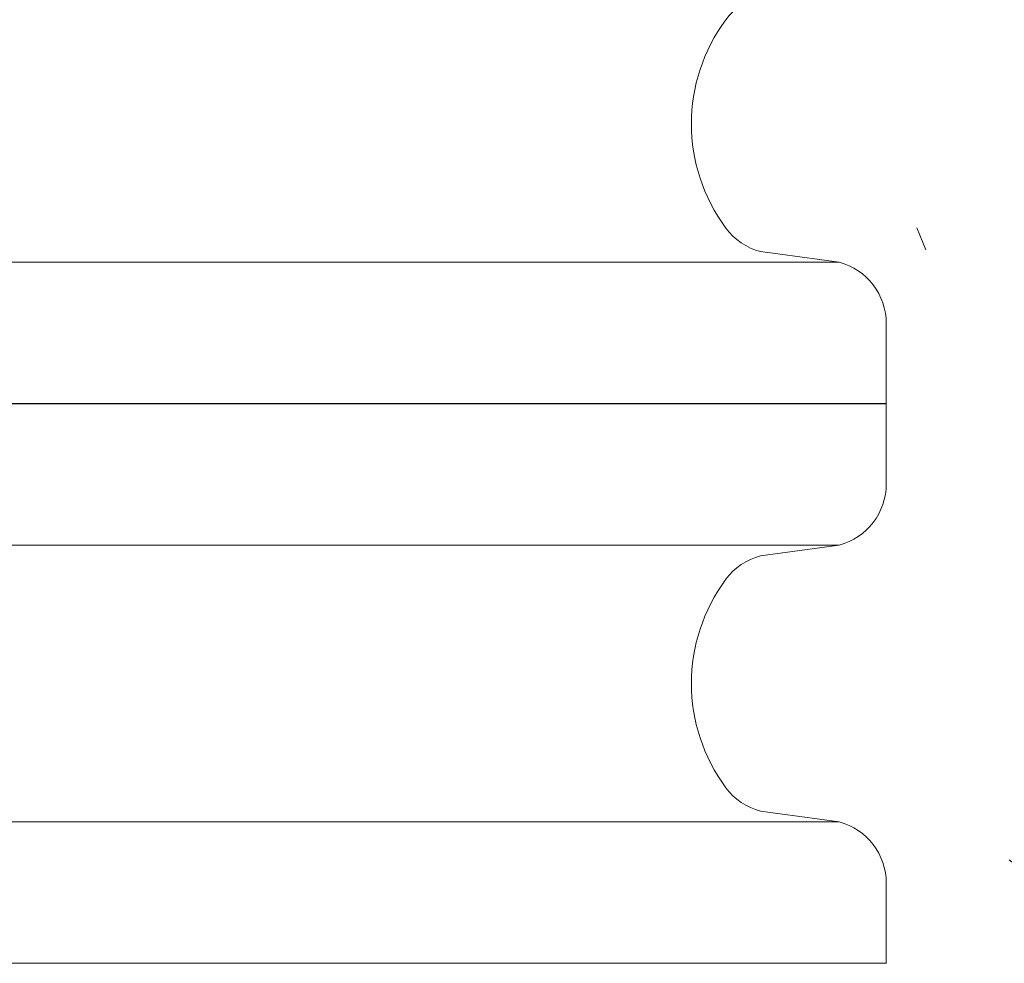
# Model space of a CAD drawing. Header units: metres. Extents: x 351055.4 to 351076.4, y -78447.2 to -78432.3.
# Tile 61 of 68: x 351071.436 to 351071.612, y -78436.304 to -78436.135. Entities that reach past the tile are written whole.
import ezdxf

# ---------------------------------------------------------------- set-up
doc = ezdxf.new("R2010")
doc.units = ezdxf.units.M
doc.header["$MEASUREMENT"] = 0
doc.layers.add('PIPE', color=7, linetype='Continuous', lineweight=0)
doc.layers.add('ŠRAFY', color=7, linetype='Continuous', lineweight=0)

msp = doc.modelspace()

# ---------------------------------------------------------------- hatches: boundary and pattern name
at = {"layer": 'ŠRAFY'}
h = msp.add_hatch(dxfattribs=at)
h.set_pattern_fill('CONCR3', color=256, scale=0.1, style=0, pattern_type=2)
h.set_pattern_definition([(348.49734, (351071.9633675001, -78435.7183841), (-0.8397989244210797, 0.1904373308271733), [0.0031135, -2.9088144]), (111.744265, (351071.971, -78435.6576592), (0.1810716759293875, -0.5057524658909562), [0.0042547, -2.903080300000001]), (111.744265, (351072.0433264, -78435.82519470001), (0.1810716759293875, -0.5057524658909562), [0.004252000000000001, -2.9030831]), (111.744265, (351071.9801535, -78435.8175665), (0.1810716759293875, -0.5057524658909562), [0.004249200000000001, -2.9030858]), (320.997, (351072.1, -78435.8), (-1.535991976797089, 1.211308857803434), [0.003908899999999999, -2.19358]), (111.744265, (351071.9056909, -78435.737003), (0.1810716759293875, -0.5057524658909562), [0.004252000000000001, -2.9030831]), (111.744265, (351071.921255, -78435.85143760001), (0.1810716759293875, -0.5057524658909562), [0.004248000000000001, -2.903087]), (348.49734, (351071.8221215, -78435.7626858), (-0.8397989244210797, 0.1904373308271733), [0.003111, -2.9088169]), (348.49734, (351071.966384, -78435.6170274), (-0.8397989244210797, 0.1904373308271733), [0.0031152, -2.9088127]), (348.49734, (351071.8751015, -78435.7747243), (-0.8397989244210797, 0.1904373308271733), [0.003111, -2.9088169]), (348.49734, (351072.0165829, -78435.7693085), (-0.8397989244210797, 0.1904373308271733), [0.0031135, -2.9088144]), (348.49734, (351071.9461424, -78435.7855621), (-0.8397989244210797, 0.1904373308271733), [0.0031127, -2.9088152]), (348.49734, (351071.95397, -78435.8752685), (-0.8397989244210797, 0.1904373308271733), [0.003111, -2.9088169]), (348.49734, (351072.0027349, -78435.68562250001), (-0.8397989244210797, 0.1904373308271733), [0.0031152, -2.9088127])])
h.paths.add_polyline_path([(351071.5904193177, -78435.5184202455, -0.3394542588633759), (351071.5820028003, -78435.52938886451), (351071.5679359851, -78435.53128240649, 0.1690767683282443), (351071.5617601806, -78435.5354784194, 0.3308490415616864), (351071.5617601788, -78435.57272775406, 0.1690767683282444), (351071.5679359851, -78435.5769237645), (351071.5820028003, -78435.57881730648, -0.3394542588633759), (351071.5904193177, -78435.5897859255), (351071.5904193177, -78435.6041386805), (351071.5904193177, -78435.61842024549, -0.3394542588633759), (351071.5820028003, -78435.62938886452), (351071.5679359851, -78435.6312824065, 0.1690767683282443), (351071.5617601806, -78435.6354784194, 0.3308490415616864), (351071.5617601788, -78435.67272775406, 0.1690767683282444), (351071.5679359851, -78435.6769237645), (351071.5820028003, -78435.67881730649, -0.3394542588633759), (351071.5904193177, -78435.6897859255), (351071.5904193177, -78435.70413868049), (351071.5904193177, -78435.7184202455, -0.3394542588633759), (351071.5820028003, -78435.7293888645), (351071.5679359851, -78435.73128240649, 0.1690767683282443), (351071.5617601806, -78435.7354784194, 0.3308490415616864), (351071.5617601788, -78435.77272775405, 0.1690767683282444), (351071.5679359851, -78435.77692376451), (351071.5820028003, -78435.77881730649, -0.3394542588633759), (351071.5904193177, -78435.7897859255), (351071.5904193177, -78435.8041386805), (351071.5904193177, -78435.8184202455, -0.3394542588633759), (351071.5820028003, -78435.82938886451), (351071.5679359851, -78435.83128240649, 0.1690767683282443), (351071.5617601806, -78435.83547841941, 0.3308490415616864), (351071.5617601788, -78435.87272775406, 0.1690767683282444), (351071.5679359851, -78435.8769237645), (351071.5820028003, -78435.87881730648, -0.3394542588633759), (351071.5904193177, -78435.8897859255), (351071.5904193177, -78435.9041386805), (351071.5904193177, -78435.91842024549, -0.3394542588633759), (351071.5820028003, -78435.9293888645), (351071.5679359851, -78435.93128240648, 0.1690767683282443), (351071.5617601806, -78435.9354784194, 0.3308490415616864), (351071.5617601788, -78435.97272775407, 0.1690767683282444), (351071.5679359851, -78435.97692376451), (351071.5820028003, -78435.97881730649, -0.3394542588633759), (351071.5904193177, -78435.9897859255), (351071.5904193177, -78436.0041386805), (351071.5904193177, -78436.0184202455, -0.3394542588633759), (351071.5820028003, -78436.02938886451), (351071.5679359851, -78436.03128240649, 0.1690767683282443), (351071.5617601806, -78436.0354784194, 0.3308490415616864), (351071.5617601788, -78436.07272775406, 0.1690767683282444), (351071.5679359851, -78436.0769237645), (351071.5820028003, -78436.07881730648, -0.3394542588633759), (351071.5904193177, -78436.0897859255), (351071.5904193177, -78436.1041386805), (351071.5904193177, -78436.11842024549, -0.3394542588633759), (351071.5820028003, -78436.12938886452), (351071.5679359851, -78436.1312824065, 0.1690767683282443), (351071.5617601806, -78436.1354784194, 0.3308490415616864), (351071.5617601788, -78436.17272775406, 0.1690767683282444), (351071.5679359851, -78436.1769237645), (351071.5820028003, -78436.17881730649, -0.3394542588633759), (351071.5904193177, -78436.1897859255), (351071.5904193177, -78436.20413868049), (351071.5904193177, -78436.2184202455, -0.3394542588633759), (351071.5820028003, -78436.2293888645), (351071.5679359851, -78436.23128240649, 0.1690767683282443), (351071.5617601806, -78436.2354784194, 0.3308490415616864), (351071.5617601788, -78436.27272775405, 0.1690767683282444), (351071.5679359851, -78436.27692376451), (351071.5820028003, -78436.27881730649, -0.3394542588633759), (351071.5904193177, -78436.2897859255), (351071.5904193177, -78436.3041386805), (351071.5904193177, -78436.3184202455, -0.3394542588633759), (351071.5820028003, -78436.32938886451), (351071.5679359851, -78436.33128240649, 0.1690767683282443), (351071.5617601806, -78436.33547841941, 0.3308490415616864), (351071.5617601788, -78436.37272775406, 0.1690767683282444), (351071.5679359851, -78436.3769237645), (351071.5820028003, -78436.37881730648, -0.3394542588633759), (351071.5904193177, -78436.3897859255), (351071.5904193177, -78436.4041386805), (351071.5904193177, -78436.41842024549, -0.3394542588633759), (351071.5820028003, -78436.4293888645), (351071.5679359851, -78436.43128240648, 0.1690767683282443), (351071.5617601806, -78436.4354784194, 0.1805869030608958), (351071.55568747, -78436.45646225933), (351072.0904193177, -78436.45646225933), (351072.0904193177, -78435.42766697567), (351071.5553819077, -78435.40348328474), (351071.5553819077, -78435.5041386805), (351071.5904193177, -78435.5041386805)])

# ---------------------------------------------------------------- linework, layer by layer
at = {"layer": 'PIPE', "ltscale": 0.001}
for p, q in [((351071.5820028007, -78436.1788173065), (351071.5679359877, -78436.1769237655)), ((351070.9288586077, -78436.1788173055), (351071.5820028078, -78436.1788173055)), ((351071.5904193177, -78436.2040674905), (351071.5904193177, -78436.1897859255)), ((351070.9204420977, -78436.2040674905), (351071.5904193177, -78436.2040674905)), ((351070.9204420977, -78436.20413868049), (351071.5904193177, -78436.20413868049)), ((351071.5904193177, -78436.20413868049), (351071.5904193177, -78436.2184202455)), ((351070.9288586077, -78436.2293888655), (351071.5820028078, -78436.2293888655)), ((351071.5820027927, -78436.2293888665), (351071.5679359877, -78436.2312824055)), ((351071.5820028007, -78436.2788173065), (351071.5679359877, -78436.2769237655)), ((351071.3201293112, -78436.2788173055), (351071.5820028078, -78436.2788173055)), ((351071.5904193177, -78436.30406749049), (351071.5904193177, -78436.2897859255)), ((351071.3414481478, -78436.30406749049), (351071.5904193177, -78436.30406749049))]:
    msp.add_line(p, q, dxfattribs=at)
for centre, radius, start, end in [((351071.5868259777, -78436.1541030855), 0.03122775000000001, 143.386504, 216.613496), ((351071.5868259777, -78436.1541030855), 0.03122775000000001, 143.386504, 216.613496), ((351071.5708750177, -78436.1659551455), 0.01135555, 216.613496, 255), ((351071.5790637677, -78436.1897859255), 0.01135555, 0, 75.00000000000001), ((351071.5790637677, -78436.2184202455), 0.01135555, 285, 0), ((351071.5708750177, -78436.2422510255), 0.01135555, 105, 143.386504), ((351071.5868259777, -78436.25410308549), 0.03122775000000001, 143.386504, 216.613496), ((351071.5868259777, -78436.25410308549), 0.03122775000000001, 143.386504, 216.613496), ((351071.5708750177, -78436.2659551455), 0.01135555, 216.613496, 255), ((351071.5790637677, -78436.2897859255), 0.01135555, 0, 75.00000000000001)]:
    msp.add_arc(centre, radius, start, end, dxfattribs=at)
at = {"layer": 'ŠRAFY', "flags": 128}
msp.add_lwpolyline([(351071.5679359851, -78436.1312824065, 0.1690767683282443), (351071.5617601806, -78436.1354784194, 0.3308490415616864), (351071.5617601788, -78436.17272775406, 0.1690767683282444), (351071.5679359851, -78436.1769237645), (351071.5820028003, -78436.17881730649, -0.3394542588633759), (351071.5904193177, -78436.1897859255), (351071.5904193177, -78436.20413868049), (351071.5904193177, -78436.2184202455, -0.3394542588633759), (351071.5820028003, -78436.2293888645), (351071.5679359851, -78436.23128240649, 0.1690767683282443), (351071.5617601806, -78436.2354784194, 0.3308490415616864), (351071.5617601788, -78436.27272775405, 0.1690767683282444), (351071.5679359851, -78436.27692376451), (351071.5820028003, -78436.27881730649, -0.3394542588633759), (351071.5904193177, -78436.2897859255), (351071.5904193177, -78436.3041386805)], format="xyb", dxfattribs=at)

doc.saveas('drawing.dxf')
